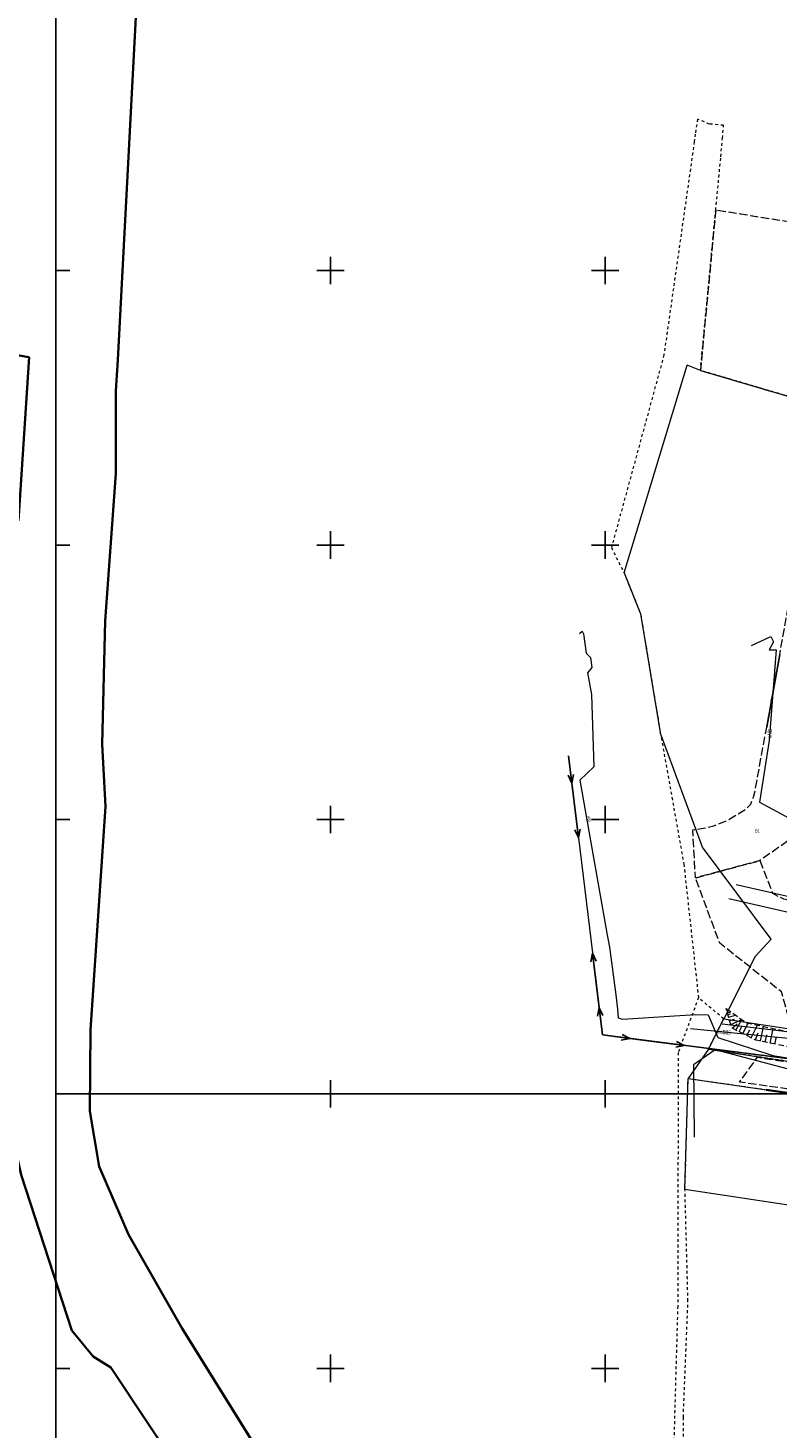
# Model space of a CAD drawing. Header units: metres. Extents: x 7477116 to 7525112, y 5510197 to 5567455.
# Tile 7 of 18: x 7495995 to 7496131, y 5531689 to 5531944. Entities that reach past the tile are written whole.
import ezdxf
from ezdxf.enums import TextEntityAlignment as Align

# ---------------------------------------------------------------- set-up
doc = ezdxf.new("R2010")
doc.units = ezdxf.units.M
for name, pattern in [('1.0_0.5', [1.5, 1, -0.5]), ('1.5_0.5', [2, 1.5, -0.5]), ('219-500', [0]), ('egba01_500', [0]), ('egkk-500', [2, 1.5, -0.5]), ('egug-500', [1, 0.5, -0.5]), ('suep_nn_500', [0])]:
    doc.linetypes.add(name, pattern=pattern)
doc.layers.get('0').update_dxf_attribs({"color": 2, "lineweight": 5})
doc.styles.get("Standard").update_dxf_attribs({"font": 'Working1250', "width": 0.75})
doc.linetypes.add('902-500', pattern='A,3.75,0,[1,ksztalty.shx,S=0.5,R=0,X=0,Y=0],3.75', length=7.5)

# ---------------------------------------------------------------- blocks, each defined once
blk = doc.blocks.new('203')
at = {"linetype": 'Continuous', "lineweight": 0}
h = blk.add_hatch(color=0, dxfattribs=at)
edge = h.paths.add_edge_path()
edge.add_arc((0, 0), 0.045, 0, 360)
blk = doc.blocks.new('SUEP1')
at = {"color": 0, "linetype": 'Continuous'}
for p, q in [((0, 0), (5, 0)), ((5, 0), (3.5, 0.5)), ((5, 0), (3.5, -0.5)), ((5, 0), (15, 0)), ((15, 0), (13.5, 0.5)), ((15, 0), (13.5, -0.5))]:
    blk.add_line(p, q, dxfattribs=at)
blk = doc.blocks.new('RAMKA500KP')
at = {"color": 0}
for p, q in [((0, 247.5), (0, 250)), ((0, 250), (2.5, 250)), ((47.5, 250), (52.5, 250)), ((50, 247.5), (50, 250)), ((97.5, 250), (102.5, 250)), ((100, 247.5), (100, 250)), ((147.5, 250), (152.5, 250)), ((150, 247.5), (150, 250)), ((197.5, 250), (202.5, 250)), ((200, 247.5), (200, 250)), ((247.5, 250), (252.5, 250)), ((250, 247.5), (250, 250)), ((297.5, 250), (302.5, 250)), ((300, 247.5), (300, 250)), ((347.5, 250), (352.5, 250)), ((350, 247.5), (350, 250)), ((397.5, 250), (400, 250)), ((400, 247.5), (400, 250)), ((0, 197.5), (0, 202.5)), ((50, 197.5), (50, 202.5)), ((100, 197.5), (100, 202.5)), ((150, 197.5), (150, 202.5)), ((200, 197.5), (200, 202.5)), ((250, 197.5), (250, 202.5)), ((300, 197.5), (300, 202.5)), ((350, 197.5), (350, 202.5)), ((400, 197.5), (400, 202.5)), ((0, 200), (2.5, 200)), ((47.5, 200), (52.5, 200)), ((97.5, 200), (102.5, 200)), ((147.5, 200), (152.5, 200)), ((197.5, 200), (202.5, 200)), ((247.5, 200), (252.5, 200)), ((297.5, 200), (302.5, 200)), ((347.5, 200), (352.5, 200)), ((397.5, 200), (400, 200)), ((0, 147.5), (0, 152.5)), ((50, 147.5), (50, 152.5)), ((100, 147.5), (100, 152.5)), ((150, 147.5), (150, 152.5)), ((200, 147.5), (200, 152.5)), ((250, 147.5), (250, 152.5)), ((300, 147.5), (300, 152.5)), ((350, 147.5), (350, 152.5)), ((400, 147.5), (400, 152.5)), ((0, 150), (2.5, 150)), ((47.5, 150), (52.5, 150)), ((97.5, 150), (102.5, 150)), ((147.5, 150), (152.5, 150)), ((197.5, 150), (202.5, 150)), ((247.5, 150), (252.5, 150)), ((297.5, 150), (302.5, 150)), ((347.5, 150), (352.5, 150)), ((397.5, 150), (400, 150)), ((0, 97.5), (0, 102.5)), ((50, 97.5), (50, 102.5)), ((100, 97.5), (100, 102.5)), ((150, 97.5), (150, 102.5)), ((200, 97.5), (200, 102.5)), ((250, 97.5), (250, 102.5)), ((300, 97.5), (300, 102.5)), ((350, 97.5), (350, 102.5)), ((400, 97.5), (400, 102.5)), ((0, 100), (2.5, 100)), ((47.5, 100), (52.5, 100)), ((97.5, 100), (102.5, 100)), ((147.5, 100), (152.5, 100)), ((197.5, 100), (202.5, 100)), ((247.5, 100), (252.5, 100)), ((297.5, 100), (302.5, 100)), ((347.5, 100), (352.5, 100)), ((397.5, 100), (400, 100)), ((0, 47.5), (0, 52.5)), ((50, 47.5), (50, 52.5)), ((100, 47.5), (100, 52.5)), ((150, 47.5), (150, 52.5)), ((200, 47.5), (200, 52.5)), ((250, 47.5), (250, 52.5)), ((300, 47.5), (300, 52.5)), ((350, 47.5), (350, 52.5)), ((400, 47.5), (400, 52.5)), ((0, 50), (2.5, 50)), ((47.5, 50), (52.5, 50)), ((97.5, 50), (102.5, 50)), ((147.5, 50), (152.5, 50)), ((197.5, 50), (202.5, 50)), ((247.5, 50), (252.5, 50)), ((297.5, 50), (302.5, 50)), ((347.5, 50), (352.5, 50)), ((397.5, 50), (400, 50)), ((0, 0), (0, 2.5)), ((0, 0), (2.5, 0)), ((47.5, 0), (52.5, 0)), ((50, 0), (50, 2.5)), ((97.5, 0), (102.5, 0)), ((100, 0), (100, 2.5)), ((147.5, 0), (152.5, 0)), ((150, 0), (150, 2.5)), ((197.5, 0), (202.5, 0)), ((200, 0), (200, 2.5)), ((247.5, 0), (252.5, 0)), ((250, 0), (250, 2.5)), ((297.5, 0), (302.5, 0)), ((300, 0), (300, 2.5)), ((347.5, 0), (352.5, 0)), ((350, 0), (350, 2.5)), ((397.5, 0), (400, 0)), ((400, 0), (400, 2.5))]:
    blk.add_line(p, q, dxfattribs=at)
at = {"color": 0, "flags": 128}
blk.add_lwpolyline([(0, 0), (400, 0), (400, 250), (0, 250)], close=True, dxfattribs=at)

msp = doc.modelspace()

# ---------------------------------------------------------------- linework, layer by layer
at = {"layer": '217-kontur klasyfikacyjny', "color": 92, "linetype": 'egkk-500', "lineweight": 18, "flags": 128}
for points in [[(7496120.13, 5531911.01), (7496117.34, 5531881.81)], [(7496202.9, 5531897.66), (7496120.13, 5531911.01)], [(7496117.34, 5531881.81), (7496192.1, 5531859.81)]]:
    msp.add_lwpolyline(points, dxfattribs=at)
at = {"layer": '218-kontur użytku gruntowego', "color": 94, "linetype": 'egug-500', "lineweight": 18, "flags": 128}
for points in [[(7496116.8, 5531927.6), (7496116.41, 5531924.84)], [(7496118.98, 5531926.7), (7496116.8, 5531927.6)], [(7496121.55, 5531926.48), (7496118.98, 5531926.7)], [(7496116.41, 5531924.84), (7496116.29, 5531923.97)], [(7496121.06, 5531920.75), (7496121.35, 5531924.11)], [(7496121.35, 5531924.11), (7496121.55, 5531926.48)], [(7496116.22, 5531923.47), (7496110.7, 5531884.66)], [(7496116.29, 5531923.97), (7496116.22, 5531923.47)], [(7496120.13, 5531911.01), (7496121.06, 5531920.75)], [(7496117.34, 5531881.81), (7496120.13, 5531911.01)], [(7496202.9, 5531897.66), (7496120.13, 5531911.01)], [(7496110.7, 5531884.66), (7496101.14, 5531849.55)], [(7496192.1, 5531859.81), (7496117.34, 5531881.81)], [(7496101.14, 5531849.55), (7496103.44, 5531844.91)], [(7496103.44, 5531844.91), (7496106.45, 5531837.48)], [(7496106.45, 5531837.48), (7496110.04, 5531815.85)], [(7496110.04, 5531815.85), (7496114.32, 5531791.86)], [(7496114.32, 5531791.86), (7496116.99, 5531767.54)], [(7496116.99, 5531767.54), (7496113.3, 5531757.54)], [(7496121.58, 5531763.69), (7496116.99, 5531767.54)], [(7496118.79, 5531758.15), (7496121.58, 5531763.69)], [(7496113.3, 5531757.54), (7496113.2, 5531711.35)], [(7496152.29, 5531753.04), (7496118.79, 5531758.15)], [(7496114.53, 5531732.62), (7496115.09, 5531752.83)], [(7496115.09, 5531752.83), (7496149.24, 5531747.91)], [(7496115.07, 5531712.28), (7496114.53, 5531732.62)], [(7496113.2, 5531711.35), (7496112.13, 5531673.39)], [(7496114.23, 5531691.1), (7496115.07, 5531712.28)], [(7496114.33, 5531677.58), (7496114.23, 5531691.1)]]:
    msp.add_lwpolyline(points, dxfattribs=at)
at = {"layer": '219-działka ewidencyjna', "color": 7, "linetype": '219-500', "lineweight": 18, "flags": 128}
for points in [[(7496103.44, 5531844.91), (7496114.91, 5531882.77)], [(7496117.34, 5531881.81), (7496114.91, 5531882.77)], [(7496117.34, 5531881.81), (7496192.1, 5531859.81)], [(7496103.44, 5531844.91), (7496106.45, 5531837.48)], [(7496106.45, 5531837.48), (7496110.04, 5531815.85)], [(7496117.72, 5531794.93), (7496110.04, 5531815.85)], [(7496130.25, 5531778.18), (7496117.72, 5531794.93)], [(7496130.25, 5531778.18), (7496127.29, 5531775.02)], [(7496127.29, 5531775.02), (7496121.58, 5531763.69)], [(7496118.79, 5531758.15), (7496121.58, 5531763.69)], [(7496121.58, 5531763.69), (7496155.6, 5531758.49)], [(7496118.79, 5531758.15), (7496115.09, 5531752.83)], [(7496118.79, 5531758.15), (7496152.29, 5531753.04)], [(7496114.53, 5531732.62), (7496115.09, 5531752.83)], [(7496115.09, 5531752.83), (7496149.24, 5531747.91)], [(7496114.53, 5531732.62), (7496143.8, 5531728.22)]]:
    msp.add_lwpolyline(points, dxfattribs=at)
at = {"layer": 'Granica arkusza mapy', "color": 94, "linetype": 'egba01_500', "lineweight": 35, "flags": 128}
for points in [[(7495997.18, 5532172.66), (7495997.47, 5532162.99), (7495999.19, 5532152.84), (7496002.52, 5532132.97), (7496005.98, 5532112.41), (7496011.83, 5532075.41), (7496011.88, 5532071.09), (7496011.9, 5532069.01), (7496012.12, 5532044.21), (7496012.17, 5532038.22), (7496010.64, 5531995.82), (7496011.62, 5531988.42), (7496016.27, 5531982.65), (7496015.76, 5531974.66), (7496015.74, 5531973.33), (7496015.65, 5531969.03), (7496015.6, 5531966.01), (7496015.5, 5531964.29), (7496015.32, 5531961.31), (7496011.28, 5531883.73), (7496010.89, 5531878.09), (7496010.91, 5531863.06), (7496008.93, 5531836.17), (7496008.41, 5531813.73), (7496009.01, 5531802.38), (7496006.29, 5531761.65), (7496006.14, 5531746.83), (7496007.86, 5531736.78), (7496013.22, 5531724.4), (7496022.99, 5531707.27), (7496040.96, 5531678.34), (7496055.33, 5531655.6), (7496069.36, 5531634.9), (7496088.27, 5531606.71), (7496089.82, 5531604.39), (7496092.21, 5531600.53), (7496102.52, 5531585.14), (7496125.21, 5531547.59), (7496144.86, 5531517.44), (7496146.2, 5531515.09), (7496163.34, 5531484.54), (7496180.07, 5531457.22), (7496190.46, 5531438.94), (7496194.52, 5531431.93), (7496197.16, 5531423.82), (7496200.66, 5531417.5), (7496207.57, 5531397.29), (7496219.2, 5531366.19), (7496223.56, 5531367.92), (7496259.17, 5531382.04), (7496288.32, 5531393.79), (7496321.88, 5531404.71), (7496393.92, 5531427.08), (7496405.2, 5531430.78), (7496417.87, 5531435.62), (7496425.18, 5531436.12), (7496426.02, 5531442.63), (7496429.77, 5531447.63), (7496431.82, 5531449.22), (7496449.76, 5531463.14), (7496464.05, 5531475.3), (7496467.2, 5531481.29), (7496470.6, 5531487.75), (7496466.42, 5531507.2), (7496461, 5531522.9), (7496457.84, 5531530.04), (7496452.04, 5531539.59), (7496445.76, 5531557.58), (7496444.85, 5531576.23), (7496448.24, 5531586.28), (7496445.42, 5531604.05), (7496444.82, 5531607.87), (7496449.2, 5531622.27), (7496461.13, 5531647.18), (7496477.87, 5531674.05), (7496508.71, 5531716.88), (7496550.66, 5531768.73), (7496556.79, 5531768.64), (7496564.22, 5531768.54), (7496585.84, 5531793.12), (7496592.78, 5531799.45), (7496594.76, 5531801.26), (7496595.83, 5531802.23), (7496596.73, 5531804.1), (7496598.82, 5531808.39), (7496567.29, 5531820.99), (7496536.43, 5531835.97), (7496517.7, 5531847.86), (7496489.82, 5531870.16), (7496463.68, 5531893.03), (7496456.17, 5531906.49), (7496421.5, 5531947.68), (7496397.88, 5531949.8), (7496391.95, 5531989.03), (7496382.34, 5531986.84), (7496368.51, 5531973.84), (7496363.57, 5531978.27), (7496360.84, 5531980.81), (7496358.92, 5531982.62), (7496355.09, 5531986.21), (7496374.5, 5532007.5), (7496392.7, 5532025.95), (7496393.22, 5532032.52), (7496394.9, 5532053.8), (7496391.04, 5532097.19), (7496389.01, 5532154.63), (7496383.99, 5532163.11), (7496380.92, 5532193.48), (7496374.97, 5532206.57), (7496364.33, 5532215.07), (7496355.91, 5532228.85), (7496350.45, 5532236.31), (7496345.14, 5532240.81), (7496352.02, 5532237.48), (7496356.34, 5532235.4), (7496364.11, 5532231.63), (7496364.54, 5532245.84), (7496364.5, 5532248.74), (7496364.44, 5532252.83), (7496364.07, 5532277.75), (7496360.07, 5532280.29), (7496358.86, 5532280.94), (7496356.22, 5532282.34), (7496321.71, 5532298.53), (7496301.13, 5532308.18), (7496294.56, 5532311.38), (7496287.22, 5532314.94), (7496266.37, 5532325.05), (7496245.8, 5532335.46), (7496236.51, 5532340.17), (7496224.99, 5532346.01), (7496213.03, 5532351.85), (7496195.22, 5532359.6), (7496188.97, 5532362.32), (7496174.97, 5532369.07), (7496163.91, 5532374.4), (7496157.06, 5532373.8), (7496153.92, 5532374.89), (7496129.55, 5532383.42), (7496125.02, 5532385.28), (7496098.83, 5532396), (7496058.71, 5532413.67), (7496049.51, 5532417.32), (7496042.61, 5532396.32), (7496039.33, 5532384.44), (7496035.57, 5532364.58), (7496034.66, 5532361.51), (7496034.02, 5532358.25), (7496031.91, 5532348.97), (7496028.01, 5532331.19), (7496017.64, 5532284.49), (7496012.76, 5532262.48), (7496010.67, 5532253.1), (7496009.14, 5532246.42), (7496014.65, 5532252.21), (7496028.98, 5532261.48), (7496038.07, 5532271.28), (7496041.64, 5532272.19), (7496045.55, 5532271.44), (7496048.87, 5532268.84), (7496057.35, 5532261.95), (7496067.1, 5532252.2), (7496086.41, 5532230.42), (7496090.62, 5532225.4), (7496106.63, 5532206.32), (7496118.03, 5532190.5), (7496142.49, 5532157.04), (7496144.36, 5532154.13), (7496141.27, 5532147.62), (7496141.85, 5532136.24), (7496142.89, 5532115.9), (7496144.05, 5532093.2), (7496122.73, 5532096.14), (7496105.36, 5532099), (7496103.22, 5532121.4), (7496099.06, 5532142.17), (7496094.94, 5532162.95), (7496090.01, 5532183.82), (7496059.01, 5532224.52), (7496010.23, 5532230.27), (7496005.58, 5532230.82), (7496002.05, 5532211.9), (7495998.32, 5532193.97)], [(7495681.73, 5531731.52), (7495681.7, 5531717.94), (7495683.31, 5531689.54), (7495685.03, 5531673.65), (7495682.7, 5531651.88), (7495687.7, 5531651.62), (7495689.31, 5531648.71), (7495720.61, 5531602.95), (7495729.7, 5531588.75), (7495759.99, 5531543.63), (7495750.96, 5531537.62), (7495762.47, 5531520.3), (7495796.6, 5531468.15), (7495816.27, 5531455.32), (7495842.83, 5531465), (7495865.03, 5531473.63), (7495900.64, 5531487.28), (7495909.83, 5531445.92), (7495916.95, 5531414.63), (7495944.83, 5531412.97), (7495956.82, 5531412.41), (7495959.37, 5531404.71), (7495955.03, 5531364.36), (7495978.14, 5531356.82), (7496011.08, 5531397.35), (7496022.82, 5531395.24), (7496020.23, 5531379.38), (7496022.4, 5531378.77), (7496059.78, 5531369.37), (7496079.08, 5531364.03), (7496095.95, 5531362.74), (7496102.66, 5531361.55), (7496111.95, 5531358.13), (7496114.9, 5531357.17), (7496118.2, 5531356.09), (7496130.9, 5531343.66), (7496136.01, 5531337.79), (7496146.77, 5531334.25), (7496159.79, 5531348.86), (7496160.5, 5531350.03), (7496167.76, 5531371.04), (7496171.49, 5531382.25), (7496176, 5531400.9), (7496177.21, 5531413.68), (7496175.79, 5531429.88), (7496171.13, 5531442.94), (7496165.71, 5531451.93), (7496160.14, 5531459.32), (7496148.56, 5531477.39), (7496132.16, 5531503.69), (7496129.11, 5531508.38), (7496117.56, 5531532.12), (7496111.8, 5531539.63), (7496102.17, 5531556.11), (7496095.49, 5531566.49), (7496090.89, 5531575.95), (7496071.99, 5531604.96), (7496069.52, 5531608.67), (7496059.25, 5531623.42), (7496054.17, 5531632.38), (7496043.5, 5531649.61), (7496030.05, 5531669.93), (7496010, 5531700.18), (7496006.79, 5531702.14), (7496002.87, 5531706.92), (7495993.64, 5531735.26), (7495989.87, 5531752.13), (7495989.73, 5531757.63), (7495990.78, 5531797.47), (7495991.11, 5531829.66), (7495992.98, 5531854.49), (7495993.15, 5531854.46), (7495995.1, 5531884.2), (7495994.68, 5531884.27), (7495972.39, 5531888.2), (7495968.94, 5531888.81), (7495950.14, 5531892.12), (7495947.82, 5531892.64), (7495908.07, 5531899.54), (7495892.82, 5531901.43), (7495887.12, 5531902.94), (7495883.96, 5531903.59), (7495871.51, 5531906.27), (7495857.69, 5531909.87), (7495851.89, 5531913.67), (7495835.76, 5531920.12), (7495833.33, 5531920.92), (7495816.83, 5531926.39), (7495816.99, 5531929.05), (7495807.51, 5531930.87), (7495795.85, 5531932.38), (7495784.48, 5531932.99), (7495749.41, 5531930.97), (7495737.74, 5531930.36), (7495732.78, 5531928.76), (7495727.33, 5531926.55), (7495722.23, 5531923.37), (7495721.9, 5531920.47), (7495724.53, 5531913.81), (7495731.81, 5531897.87), (7495735.3, 5531894.07), (7495745.57, 5531885.92), (7495751.98, 5531877.82), (7495752.47, 5531868.94), (7495747.84, 5531855.33), (7495740.29, 5531845.2), (7495725.22, 5531832.1), (7495715.03, 5531813.86), (7495704.28, 5531788.64), (7495702.68, 5531783.02), (7495694.28, 5531768.19), (7495686.07, 5531755.98), (7495682.2, 5531745.32), (7495681.77, 5531736.58)]]:
    msp.add_lwpolyline(points, close=True, dxfattribs=at)
at = {"layer": 'jezdnia', "color": 7, "linetype": '1.5_0.5', "lineweight": 18, "flags": 128}
msp.add_lwpolyline([(7496129.51, 5531751.42), (7496124.46, 5531752.16), (7496127.75, 5531756.69), (7496129.86, 5531756.34), (7496151.92, 5531753.19), (7496175.42, 5531749.45), (7496192.78, 5531746.63), (7496202.06, 5531745.81), (7496209.4, 5531746.1), (7496216.04, 5531746.97), (7496219.9, 5531748.53), (7496219.91, 5531742.7), (7496218.92, 5531741.34), (7496195.16, 5531740.48), (7496192.92, 5531741.22), (7496192.54, 5531741.33), (7496190.54, 5531741.85), (7496185.87, 5531742.87), (7496173.6, 5531744.7), (7496151.81, 5531748.42)], close=True, dxfattribs=at)
at = {"layer": 'krawężnik', "color": 7, "linetype": 'CONTINUOUS', "lineweight": 25, "flags": 128}
msp.add_lwpolyline([(7496131.78, 5531830.07), (7496130.51, 5531822.97), (7496129.41, 5531816.83)], dxfattribs=at)
at = {"layer": 'obszar utwardzony', "color": 7, "linetype": '1.5_0.5', "lineweight": 18, "flags": 128}
for points in [[(7496180.51, 5531795.77), (7496182.48, 5531795.44), (7496174.33, 5531787.61), (7496168.08, 5531788.85), (7496167.02, 5531793.53), (7496166.57, 5531793.63), (7496138.75, 5531799.51), (7496135.32, 5531800.28), (7496135.02, 5531797.3), (7496128.18, 5531792.51), (7496116.44, 5531789.36), (7496115.94, 5531798.09), (7496118.37, 5531798.51), (7496119.79, 5531798.83), (7496122.09, 5531799.78), (7496125.43, 5531801.73), (7496126.5, 5531802.78), (7496127.01, 5531804.04), (7496127.34, 5531805.44), (7496128.58, 5531812.38), (7496129.41, 5531816.83), (7496130.51, 5531822.97), (7496131.78, 5531830.07), (7496132.68, 5531835.08), (7496132.88, 5531836.24), (7496133.04, 5531837.15), (7496133.78, 5531841.05), (7496133.87, 5531841.67), (7496133.94, 5531842.15), (7496134.14, 5531843.17), (7496135.4, 5531850.1), (7496135.57, 5531851.28), (7496140.96, 5531850.27), (7496151.31, 5531848.35), (7496151.48, 5531848.32), (7496147.88, 5531828.14), (7496145, 5531812.16), (7496161.4, 5531809.12), (7496162.04, 5531813.14), (7496162.87, 5531817.71), (7496165.98, 5531834.82), (7496167.04, 5531840.62), (7496167.99, 5531845.28), (7496171.16, 5531844.75), (7496174.15, 5531844.11), (7496177.65, 5531843.4), (7496176.76, 5531839.37), (7496177.49, 5531834.93), (7496176.63, 5531831.65), (7496175.74, 5531831.8), (7496174.02, 5531821.95), (7496172.79, 5531822.16), (7496168.6, 5531797.79), (7496169.78, 5531797.59), (7496173.88, 5531796.89), (7496173.67, 5531795.64), (7496174.76, 5531795.38), (7496179.01, 5531794.7), (7496179.23, 5531795.99)], [(7496159.38, 5531782.84), (7496157.49, 5531778.99), (7496155.58, 5531775.36), (7496149.55, 5531765.98), (7496147.88, 5531766.07), (7496149.21, 5531760.25), (7496144.13, 5531761.09), (7496138.87, 5531761.95), (7496133.69, 5531762.86), (7496132.1, 5531768.57), (7496120.86, 5531777.47), (7496116.44, 5531789.36), (7496128.18, 5531792.51), (7496130.46, 5531786.57), (7496132.46, 5531785.53), (7496135.45, 5531785.02), (7496136.18, 5531788.29), (7496137.87, 5531796.23), (7496138.75, 5531799.51), (7496139.08, 5531796.57), (7496137.17, 5531787.6)]]:
    msp.add_lwpolyline(points, close=True, dxfattribs=at)
at = {"layer": 'ogrodzenie trwałe', "color": 7, "linetype": '902-500', "lineweight": 35, "flags": 128}
msp.add_lwpolyline([(7496129.29, 5531750.75), (7496154.58, 5531747.15), (7496173.79, 5531744.06), (7496181.73, 5531743.17), (7496176.87, 5531723.24)], dxfattribs=at)
at = {"layer": 'przewód elektroenergetyczny niskiego napięcia', "color": 1, "linetype": 'suep_nn_500', "lineweight": 18, "flags": 128}
for points in [[(7496093.31, 5531811.6), (7496099.53, 5531760.75)], [(7496099.53, 5531760.75), (7496147.85, 5531754.57)], [(7496147.85, 5531754.57), (7496099.53, 5531760.75)]]:
    msp.add_lwpolyline(points, dxfattribs=at)
at = {"layer": 'przewód elektroenergetyczny podziemny', "color": 1, "linetype": 'CONTINUOUS', "lineweight": 18, "flags": 128}
for points in [[(7496095.31, 5531833.86), (7496095.79, 5531834.28), (7496096.03, 5531833.8), (7496096.56, 5531830.33), (7496097.3, 5531829.54), (7496097.55, 5531827.69), (7496096.8, 5531826.74), (7496097.5, 5531822.79), (7496097.95, 5531809.57), (7496095.4, 5531807.19), (7496100.32, 5531779.31), (7496100.76, 5531776.71), (7496101.96, 5531768.08), (7496102.23, 5531765.46), (7496102.39, 5531763.88), (7496103.18, 5531763.63), (7496116.44, 5531764.44), (7496118.73, 5531764.43), (7496120.49, 5531760.26), (7496130.5, 5531757.03), (7496142.96, 5531754.98)], [(7496126.67, 5531831.7), (7496130.15, 5531833.36), (7496130.67, 5531832.35), (7496129.87, 5531830.93), (7496131.16, 5531830.88), (7496129.85, 5531814.37), (7496128.11, 5531803.13), (7496138.46, 5531797.54), (7496147.39, 5531798.3), (7496160.39, 5531800.71)]]:
    msp.add_lwpolyline(points, dxfattribs=at)
at = {"layer": 'przewód gazowy', "color": 40, "linetype": 'CONTINUOUS', "lineweight": 18, "flags": 128}
msp.add_lwpolyline([(7496191.39, 5531767.9), (7496185.67, 5531748.49), (7496182.81, 5531747.37), (7496167.7, 5531747.74), (7496140.07, 5531752.74), (7496120.05, 5531758.01), (7496116.08, 5531755.3), (7496116.19, 5531742.11)], dxfattribs=at)
at = {"layer": 'przewód kanalizacyjny', "color": 34, "linetype": 'CONTINUOUS', "lineweight": 18, "flags": 128}
msp.add_lwpolyline([(7496122.54, 5531785.58), (7496182.84, 5531771.74), (7496193.06, 5531769.42), (7496177.12, 5531733), (7496173.45, 5531719.66)], dxfattribs=at)
at = {"layer": 'przewód telekomunikacyjny podziemny', "color": 30, "linetype": 'CONTINUOUS', "lineweight": 18, "flags": 128}
for points in [[(7496123.88, 5531788.17), (7496165.04, 5531778.83)], [(7496165.04, 5531778.83), (7496149.7, 5531759.39), (7496121.28, 5531762.69)]]:
    msp.add_lwpolyline(points, dxfattribs=at)
at = {"layer": 'przewód wodociągowy', "color": 5, "linetype": 'CONTINUOUS', "lineweight": 18, "flags": 128}
msp.add_lwpolyline([(7496340.41, 5531719.9), (7496303.23, 5531719.03), (7496295.77, 5531719.88), (7496293.99, 5531737.64), (7496292.7, 5531745.25), (7496271.34, 5531746.25), (7496225.4, 5531745.64), (7496203.25, 5531746.77), (7496181.88, 5531753.6), (7496169.34, 5531756.45), (7496135.12, 5531759.9), (7496115.55, 5531761.85)], dxfattribs=at)
at = {"layer": 'skarpa nieumocniona', "color": 7, "linetype": '1.0_0.5', "lineweight": 18, "flags": 128}
msp.add_lwpolyline([(7496122.04, 5531765.56), (7496125.69, 5531762.96), (7496149.36, 5531757.95), (7496159.25, 5531757.02), (7496165.19, 5531754.74), (7496159.06, 5531754.79), (7496147.97, 5531755.62), (7496127.46, 5531759.79), (7496123.04, 5531762.01)], close=True, dxfattribs=at)
at = {"layer": 'skarpa nieumocniona', "color": 7, "linetype": 'CONTINUOUS', "lineweight": 18, "flags": 128}
for points in [[(7496122.06, 5531765.48), (7496122.13, 5531765.49)], [(7496122.16, 5531765.14), (7496122.33, 5531765.18)], [(7496122.26, 5531764.79), (7496122.87, 5531764.97)], [(7496122.35, 5531764.45), (7496122.8, 5531764.58)], [(7496122.48, 5531763.98), (7496123.75, 5531764.34)], [(7496122.66, 5531763.36), (7496123.54, 5531763.61)], [(7496122.86, 5531762.64), (7496124.89, 5531763.53)], [(7496123.79, 5531761.63), (7496124.89, 5531763.53)], [(7496123.14, 5531761.96), (7496124.01, 5531762.75)], [(7496124.42, 5531761.32), (7496124.89, 5531762.26)], [(7496125.07, 5531760.99), (7496126.03, 5531762.89)], [(7496125.79, 5531760.63), (7496126.31, 5531761.67)], [(7496126.57, 5531760.24), (7496127.72, 5531762.53)], [(7496127.38, 5531759.83), (7496127.87, 5531761.11)], [(7496128.27, 5531759.63), (7496128.81, 5531762.3)], [(7496130.04, 5531759.27), (7496130.58, 5531761.92)], [(7496129.16, 5531759.45), (7496129.43, 5531760.78)], [(7496130.92, 5531759.09), (7496131.19, 5531760.41)]]:
    msp.add_lwpolyline(points, dxfattribs=at)

# ---------------------------------------------------------------- block references
at = {"layer": '203-punkt graniczny', "color": 7, "linetype": 'CONTINUOUS', "lineweight": 18}
for p in [(7496114.91, 5531882.77), (7496117.34, 5531881.81), (7496103.44, 5531844.91), (7496106.45, 5531837.48), (7496110.04, 5531815.85), (7496117.72, 5531794.93), (7496130.25, 5531778.18), (7496127.29, 5531775.02), (7496121.58, 5531763.69), (7496118.79, 5531758.15), (7496115.09, 5531752.83), (7496114.53, 5531732.62)]:
    msp.add_blockref('203', p, dxfattribs=at)
at = {"layer": 'przewód elektroenergetyczny niskiego napięcia', "color": 1, "linetype": 'CONTINUOUS', "lineweight": 18}
for p, rotation in [((7496093.31, 5531811.6), 276.974), ((7496099.53, 5531760.75), 96.974), ((7496099.53, 5531760.75), 352.712)]:
    msp.add_blockref('SUEP1', p, dxfattribs=dict(at, rotation=rotation))
at = {"layer": 'Wstawianie ramki sekcyjnej z opisem', "color": 7, "linetype": 'CONTINUOUS', "lineweight": 13}
for p in [(7496000, 5531750), (7496000, 5531500)]:
    msp.add_blockref('RAMKA500KP', p, dxfattribs=at)

# ---------------------------------------------------------------- texts
at = {"layer": 'obszar utwardzony-Atr17', "color": 7, "width": 0.667}
msp.add_text('bt.', height=0.75, dxfattribs=at).set_placement((7496127.28, 5531797.55))
at = {"layer": 'przewód elektroenergetyczny podziemny-Atr1', "color": 1, "width": 0.667}
msp.add_text('eND', height=0.75, rotation=85.463, dxfattribs=at).set_placement((7496129.89, 5531814.83), align=Align.MIDDLE_LEFT)
msp.add_text('eN', height=0.75, rotation=280.008, dxfattribs=at).set_placement((7496096.57, 5531800.57))
at = {"layer": 'przewód wodociągowy-Atr1', "color": 5, "width": 0.667}
msp.add_text('woB85', height=0.75, rotation=354.31, dxfattribs=at).set_placement((7496120.31, 5531761.38), align=Align.MIDDLE_LEFT)

doc.saveas('drawing.dxf')
